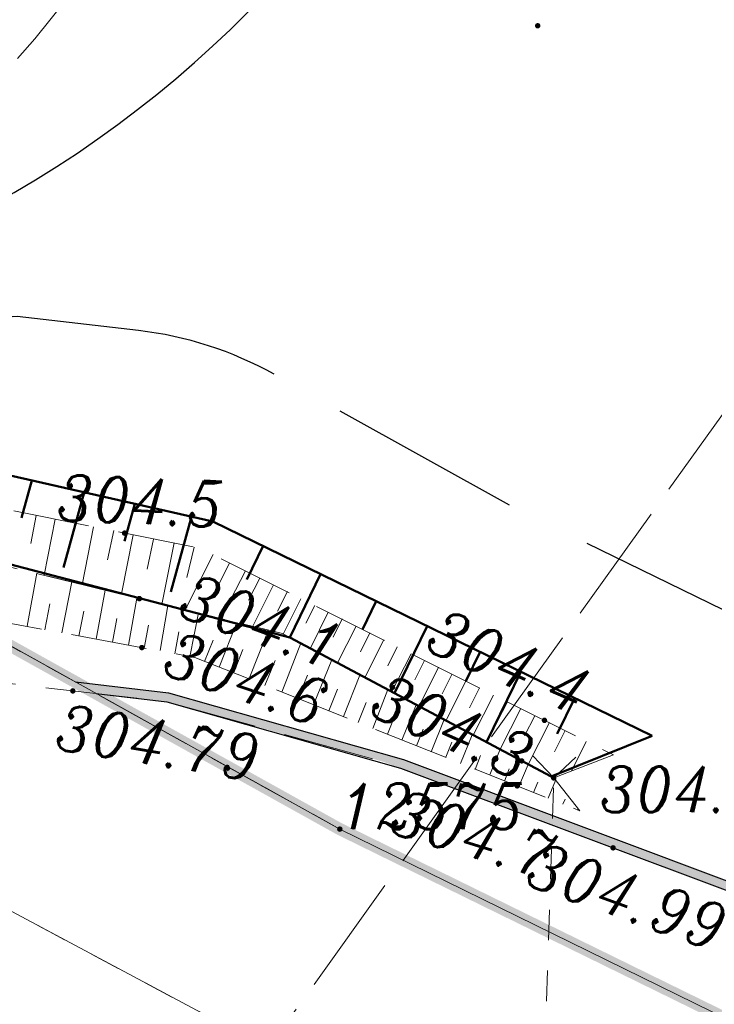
# Model space of a CAD drawing. Extents: x 779 to 3668, y -1329 to 9570.
# Tile 63 of 106: x 2221 to 2233, y -346 to -330. Entities that reach past the tile are written whole.
import ezdxf

# ---------------------------------------------------------------- set-up
doc = ezdxf.new("R2010")
doc.units = 0
for name, pattern in [('0.5_0.5', [1, 0.5, -0.5]), ('1.5_0.5', [2, 1.5, -0.5]), ('CENTER2', [1.125, 0.75, -0.125, 0.125, -0.125]), ('CIĄGłA', [0]), ('DASH', [0.75, 0.5, -0.25]), ('HIDDEN2', [4.762499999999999, 3.175, -1.5875]), ('ib05_500', [1, 0.5, -0.5]), ('mz1.25_0.5', [1.75, 1.25, -0.5]), ('mz2.0_0.5', [2.5, 2, -0.5])]:
    doc.linetypes.add(name, pattern=pattern)
for name, color, linetype, lineweight in [('000 Inne (niezydentyfikowane)', 7, 'Continuous', 0), ('203-punkt graniczny', 7, 'Continuous', 0), ('203-punkt graniczny-Atr103', 7, 'Continuous', 0), ('217-kontur klasyfikacyjny', 7, 'Continuous', 0), ('218-kontur użytku gruntowego', 7, 'Continuous', 0), ('219-działka ewidencyjna', 7, 'Continuous', 0), ('_a_obiekty', 250, 'Continuous', 30), ('AGP1_granica_opracow', 7, 'Continuous', 15), ('AGP1_HATCH', 7, 'Continuous', 5), ('AGP1_KRAWEZNIKI', 7, 'Continuous', 40), ('jezdnia (powierzchnia)', 7, 'Continuous', 0), ('kanał technologiczny (linia)', 7, 'Continuous', 0), ('przepust (linia)', 7, 'Continuous', 0), ('przepust (linia) - symbol', 7, 'Continuous', 0), ('przewód kanalizacyjny - projektowany lub w budowie (linia)-SK - ob. projektowany', 7, 'Continuous', 0), ('RTPW01', 253, 'Continuous', 0), ('RTPW02', 7, 'Continuous', 0), ('skarpa nieumocniona (powierzchnia)', 7, 'Continuous', 0), ('zz-legenda', 7, 'Continuous', 13), ('zz-skarpy', 92, 'Continuous', 50), ('zz-wypełnienie-chodniki', 142, 'Continuous', 5)]:
    doc.layers.add(name, color=color, linetype=linetype, lineweight=lineweight)
doc.styles.add('ARIAL', font='ARIALN.TTF')
doc.styles.get("Standard").update_dxf_attribs({"font": 'arial.ttf'})
doc.styles.add('Style-ITALIC_1250', font='ITALIC_1250.shx')
doc.dimstyles.new('z1do1', dxfattribs={"dimtxt": 0.7, "dimasz": 0.4, "dimexe": 0.5, "dimexo": 0.5, "dimgap": 0.1, "dimtad": 1, "dimrnd": 0.05, "dimzin": 0, "dimdsep": 46, "dimtxsty": 'ARIAL', "dimcen": 0.09, "dimazin": 0, "dimtfac": 1, "dimtofl": 0, "dimtmove": 0, "dimatfit": 3, "dimfxl": 1, "dimtolj": 1, "dimtzin": 0, "dimarcsym": 0})

# ---------------------------------------------------------------- blocks, each defined once
blk = doc.blocks.new('203')
at = {"linetype": 'Continuous', "lineweight": -2, "ltscale": 10}
h = blk.add_hatch(color=0, dxfattribs=at)
edge = h.paths.add_edge_path()
edge.add_arc((0, 0), 0.45, 0, 360)
blk = doc.blocks.new('IB05')
at = {"color": 0, "linetype": 'Continuous', "lineweight": -2, "ltscale": 10}
for q in [(3.54, 3.54), (3.54, -3.54)]:
    blk.add_line((0, 0), q, dxfattribs=at)
blk = doc.blocks.new('RTPW01')
at = {"layer": 'RTPW01', "linetype": 'Continuous', "lineweight": 13, "true_color": 0x939598}
h = blk.add_hatch(color=252, dxfattribs=at)
edge = h.paths.add_edge_path()
edge.add_arc((0, 0), 0.045, 0, 360)
blk = doc.blocks.new('RTPW02')
at = {"layer": 'RTPW02', "linetype": 'Continuous', "lineweight": 13}
h = blk.add_hatch(color=7, dxfattribs=at)
edge = h.paths.add_edge_path()
edge.add_arc((0, 0), 0.045, 0, 360)
blk = doc.blocks.new('PZT MDCP podkład')
at = {"layer": '000 Inne (niezydentyfikowane)', "color": 8, "linetype": 'Continuous', "lineweight": 13, "flags": 128}
for points in [[(2155.536406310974, 30.86646074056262), (2155.446406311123, 30.40646074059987)], [(2155.846406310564, 30.8064607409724), (2155.666406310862, 29.8864607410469)], [(2156.166406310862, 30.73646074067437), (2156.066406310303, 30.27646074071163)], [(2156.476406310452, 30.67646074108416), (2156.286406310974, 29.72646074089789)], [(2156.806406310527, 30.61646074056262), (2156.706406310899, 30.1364607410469)], [(2157.126406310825, 30.54646074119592), (2156.936406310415, 29.57646074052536)], [(2157.456406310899, 30.47646074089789), (2157.35640631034, 29.98646074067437)], [(2157.79640631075, 30.41646074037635), (2157.596406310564, 29.40646074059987)], [(2158.436406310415, 30.22646074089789), (2157.976406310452, 29.31646074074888)], [(2158.126406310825, 30.34646074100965), (2158.006406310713, 29.84646074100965)], [(2158.706406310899, 30.08646074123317), (2158.496406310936, 29.66646074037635)], [(2155.386406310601, 29.04646074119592), (2155.54640631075, 29.91646074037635)], [(2158.966406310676, 29.9564607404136), (2158.566406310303, 29.17646074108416)], [(2155.956406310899, 28.93646074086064), (2156.116406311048, 29.77646074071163)], [(2159.206406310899, 29.83646074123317), (2159.016406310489, 29.47646074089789)], [(2156.516406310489, 28.83646074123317), (2156.666406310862, 29.6364607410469)], [(2159.426406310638, 29.72646074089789), (2159.086406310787, 29.04646074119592)], [(2159.656406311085, 29.61646074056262), (2159.496406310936, 29.29646074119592)], [(2155.676406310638, 28.98646074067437), (2155.756406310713, 29.41646074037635)], [(2157.04640631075, 28.73646074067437), (2157.186406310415, 29.50646074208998)], [(2159.876406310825, 29.49646074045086), (2159.586406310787, 28.91646074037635)], [(2156.23640631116, 28.8864607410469), (2156.316406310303, 29.29646074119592)], [(2157.566406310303, 28.64646074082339), (2157.696406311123, 29.3864607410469)], [(2158.056406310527, 28.54646074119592), (2158.196406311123, 29.26646074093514)], [(2160.10640631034, 29.3864607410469), (2159.956406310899, 29.09646074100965)], [(2160.326406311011, 29.27646074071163), (2160.036406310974, 28.68646074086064)], [(2156.786406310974, 28.78646074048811), (2156.85640631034, 29.17646074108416)], [(2158.536406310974, 28.37646074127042), (2158.826406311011, 29.10646074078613)], [(2160.556406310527, 29.16646074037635), (2160.406406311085, 28.86646074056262)], [(2157.306406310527, 28.68646074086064), (2157.376406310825, 29.06646074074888)], [(2157.806406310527, 28.59646074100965), (2157.876406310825, 28.9564607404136)], [(2159.026406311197, 28.18646074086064), (2159.346406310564, 28.98646074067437)], [(2160.786406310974, 29.04646074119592), (2160.476406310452, 28.44646074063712)], [(2161.006406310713, 28.93646074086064), (2160.85640631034, 28.62646074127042)], [(2158.29640631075, 28.46646074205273), (2158.436406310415, 28.81646074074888)], [(2161.23640631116, 28.82646074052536), (2160.926406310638, 28.2064607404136)], [(2158.776406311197, 28.28646074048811), (2158.926406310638, 28.66646074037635)], [(2159.566406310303, 27.96646074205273), (2159.876406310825, 28.76646074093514)], [(2161.456406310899, 28.7064607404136), (2161.306406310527, 28.39646074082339)], [(2159.286406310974, 28.07646074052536), (2159.456406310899, 28.48646074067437)], [(2160.086406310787, 27.75646074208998), (2160.386406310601, 28.49646074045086)], [(2161.686406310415, 28.59646074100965), (2161.366406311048, 27.96646074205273)], [(2161.906406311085, 28.48646074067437), (2161.746406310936, 28.16646074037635)], [(2162.136406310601, 28.37646074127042), (2161.816406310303, 27.73646074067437)], [(2159.826406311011, 27.85646074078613), (2159.98640631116, 28.24646074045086)], [(2160.576406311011, 27.56646074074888), (2160.846406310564, 28.24646074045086)], [(2162.35640631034, 28.25646074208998), (2162.196406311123, 27.93646074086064)], [(2162.586406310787, 28.14646074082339), (2162.256406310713, 27.49646074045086)], [(2160.336406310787, 27.65646074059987), (2160.476406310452, 28.01646074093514)], [(2161.056406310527, 27.36646074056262), (2161.306406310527, 28.00646074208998)], [(2162.806406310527, 28.03646074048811), (2162.646406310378, 27.7064607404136)], [(2163.036406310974, 27.91646074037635), (2162.706406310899, 27.25646074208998)], [(2163.266406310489, 27.8064607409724), (2163.096406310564, 27.47646074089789)], [(2160.816406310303, 27.46646074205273), (2160.946406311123, 27.79646074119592)], [(2161.536406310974, 27.17646074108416), (2161.766406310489, 27.75646074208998)], [(2163.48640631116, 27.69646074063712), (2163.146406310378, 27.02646074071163)], [(2161.29640631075, 27.27646074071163), (2161.416406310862, 27.57646074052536)], [(2162.016406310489, 26.98646074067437), (2162.226406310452, 27.51646074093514)], [(2163.716406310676, 27.57646074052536), (2163.54640631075, 27.24646074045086)], [(2161.776406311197, 27.08646074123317), (2161.886406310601, 27.35646074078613)], [(2163.956406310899, 27.46646074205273), (2163.60640631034, 26.77646074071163)], [(2164.216406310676, 27.33646074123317), (2164.036406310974, 26.98646074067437)], [(2162.496406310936, 26.79646074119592), (2162.686406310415, 27.26646074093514)], [(2164.556406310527, 27.15646074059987), (2164.316406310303, 26.66646074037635)], [(2162.256406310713, 26.89646074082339), (2162.35640631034, 27.14646074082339)], [(2162.976406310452, 26.60646074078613), (2163.146406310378, 27.02646074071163)], [(2162.73640631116, 26.69646074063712), (2162.826406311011, 26.92646074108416)], [(2163.216406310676, 26.50646074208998), (2163.29640631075, 26.7064607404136)], [(2163.456406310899, 26.41646074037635), (2163.60640631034, 26.77646074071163)], [(2163.936406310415, 26.22646074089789), (2164.056406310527, 26.51646074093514)], [(2163.696406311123, 26.31646074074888), (2163.766406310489, 26.48646074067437)], [(2164.176406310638, 26.12646074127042), (2164.216406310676, 26.2064607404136)], [(2164.416406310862, 26.02646074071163), (2164.426406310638, 26.0564607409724)]]:
    blk.add_lwpolyline(points, dxfattribs=at)
at = {"layer": '217-kontur klasyfikacyjny', "color": 8, "linetype": '1.5_0.5', "lineweight": 13, "flags": 128}
blk.add_lwpolyline([(2153.186406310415, 29.79646074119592), (2160.516406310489, 25.71646074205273)], dxfattribs=at)
at = {"layer": '218-kontur użytku gruntowego', "color": 8, "linetype": '0.5_0.5', "lineweight": 13, "flags": 128}
for points in [[(2160.516406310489, 25.71646074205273), (2153.186406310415, 29.79646074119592)], [(2153.186406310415, 29.79646074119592), (2160.516406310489, 25.71646074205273)], [(2148.506406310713, 27.90646074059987), (2159.526406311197, 22.01646074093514)], [(2159.526406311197, 22.01646074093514), (2148.506406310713, 27.90646074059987)]]:
    blk.add_lwpolyline(points, dxfattribs=at)
at = {"layer": '219-działka ewidencyjna', "color": 8, "linetype": 'Continuous', "lineweight": 13, "flags": 128}
for points in [[(2160.516406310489, 25.71646074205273), (2153.186406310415, 29.79646074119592)], [(2159.526406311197, 22.01646074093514), (2148.506406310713, 27.90646074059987)], [(2173.336406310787, 19.42646074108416), (2160.516406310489, 25.71646074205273)]]:
    blk.add_lwpolyline(points, dxfattribs=at)
at = {"layer": 'jezdnia (powierzchnia)', "color": 8, "linetype": '1.5_0.5', "lineweight": 13, "flags": 128}
blk.add_lwpolyline([(2222.326157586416, 18.11695764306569), (2221.202736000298, 22.08333797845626), (2205.386406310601, 20.09646074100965), (2204.446406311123, 20.59646074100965), (2203.096406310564, 26.22646074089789), (2196.866406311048, 25.28646074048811), (2195.626406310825, 20.02646074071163), (2193.79640631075, 18.82646074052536), (2188.866406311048, 17.98646074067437), (2181.466406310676, 17.5564607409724), (2178.60640631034, 17.87646074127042), (2176.756406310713, 18.4564607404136), (2173.726406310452, 19.86646074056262), (2171.816406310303, 21.16646074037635), (2167.276406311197, 24.5564607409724), (2161.216406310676, 26.82646074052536), (2157.676406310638, 27.8064607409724), (2155.096406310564, 28.10646074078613), (2148.54640631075, 27.61646074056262), (2147.48640631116, 27.65646074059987), (2146.556406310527, 27.97646074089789), (2145.85640631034, 28.60646074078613), (2144.73640631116, 30.36646074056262), (2142.996406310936, 34.69646074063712), (2142.366406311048, 36.39646074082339), (2134.766406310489, 38.98646074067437), (2135.116406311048, 38.06646074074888), (2135.536406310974, 36.91646074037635), (2136.706406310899, 31.2064607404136), (2136.73640631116, 29.67646074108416), (2136.306406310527, 26.97646074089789), (2135.846406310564, 25.41646074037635), (2133.726406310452, 22.48646074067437), (2132.306406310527, 21.32646074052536), (2131.48640631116, 20.7064607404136), (2127.04640631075, 18.56646074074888), (2125.056406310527, 17.66646074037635), (2127.506406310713, 10.91646074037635), (2129.216406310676, 11.49646074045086), (2130.676406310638, 11.48646074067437), (2132.096406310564, 11.14646074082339), (2133.716406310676, 10.47646074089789), (2146.306406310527, 15.7064607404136), (2146.29640631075, 16.14646074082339), (2146.506406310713, 16.78646074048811), (2146.996406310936, 17.56646074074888), (2147.256406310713, 17.8064607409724), (2147.826406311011, 18.18646074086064), (2148.396406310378, 18.40646074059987), (2149.006406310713, 18.51646074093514), (2149.656406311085, 18.53646074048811), (2150.306406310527, 18.40646074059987), (2150.866406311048, 18.18646074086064), (2152.256406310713, 17.27646074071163), (2152.966406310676, 16.61646074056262), (2160.196406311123, 19.5564607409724), (2160.416406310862, 20.02646074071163), (2161.966406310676, 20.22646074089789), (2164.176406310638, 19.73646074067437), (2166.85640631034, 18.8064607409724), (2176.416406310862, 14.62646074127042), (2183.04640631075, 13.98646074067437), (2201.016406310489, 15.82646074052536), (2205.616406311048, 16.27646074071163), (2221.196406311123, 17.98646074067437), (2222.326157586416, 18.11695764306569)], close=True, dxfattribs=at)
at = {"layer": 'przepust (linia)', "color": 8, "linetype": 'ib05_500', "lineweight": 13, "flags": 128}
blk.add_lwpolyline([(2163.776406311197, 18.89646074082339), (2164.026406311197, 26.5564607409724)], dxfattribs=at)
at = {"layer": 'przewód kanalizacyjny - projektowany lub w budowie (linia)-SK - ob. projektowany', "color": 8, "linetype": 'mz2.0_0.5', "lineweight": 13, "flags": 128}
blk.add_lwpolyline([(2145.026406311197, 111.3864607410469), (2145.776406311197, 107.3464607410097), (2148.636406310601, 100.4264607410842), (2154.506406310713, 85.21646074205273), (2156.906406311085, 77.96646074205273), (2160.896406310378, 65.78646074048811), (2162.116406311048, 60.94646074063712), (2165.286406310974, 47.41646074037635), (2168.336406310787, 34.67646074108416), (2158.396406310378, 20.79646074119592), (2150.73640631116, 14.08646074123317), (2148.566406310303, 11.56646074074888), (2149.48640631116, -4.973539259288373)], dxfattribs=at)
at = {"layer": 'skarpa nieumocniona (powierzchnia)', "color": 8, "linetype": 'mz1.25_0.5', "lineweight": 13, "flags": 128}
for points in [[(2164.026406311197, 26.5564607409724), (2165.006406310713, 26.93646074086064), (2158.226406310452, 30.32646074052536), (2151.04640631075, 31.76646074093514), (2146.516406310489, 34.14646074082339), (2143.906406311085, 36.74646074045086), (2143.076406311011, 35.77646074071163), (2147.666406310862, 32.12646074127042), (2152.98640631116, 30.53646074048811), (2159.576406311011, 28.92646074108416), (2164.026406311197, 26.5564607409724)], [(2164.026406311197, 26.5564607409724), (2165.006406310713, 26.93646074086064), (2158.226406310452, 30.32646074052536), (2151.04640631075, 31.76646074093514), (2146.516406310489, 34.14646074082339), (2143.906406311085, 36.74646074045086), (2143.076406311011, 35.77646074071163), (2147.666406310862, 32.12646074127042), (2152.98640631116, 30.53646074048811), (2159.576406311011, 28.92646074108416), (2164.026406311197, 26.5564607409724)], [(2143.076406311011, 35.77646074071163), (2142.996406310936, 34.69646074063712), (2144.916406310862, 32.85646074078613), (2150.426406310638, 29.9564607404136), (2158.136406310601, 28.53646074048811), (2164.456406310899, 26.01646074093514), (2164.026406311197, 26.5564607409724), (2159.576406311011, 28.92646074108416), (2152.98640631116, 30.53646074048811), (2147.666406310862, 32.12646074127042), (2143.076406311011, 35.77646074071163)], [(2143.076406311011, 35.77646074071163), (2142.996406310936, 34.69646074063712), (2144.916406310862, 32.85646074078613), (2150.426406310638, 29.9564607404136), (2158.136406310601, 28.53646074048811), (2164.456406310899, 26.01646074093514), (2164.026406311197, 26.5564607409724), (2159.576406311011, 28.92646074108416), (2152.98640631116, 30.53646074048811), (2147.666406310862, 32.12646074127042), (2143.076406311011, 35.77646074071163)]]:
    blk.add_lwpolyline(points, close=True, dxfattribs=at)
at = {"layer": '203-punkt graniczny', "color": 8, "linetype": 'Continuous', "lineweight": 13, "xscale": 0.1, "yscale": 0.1, "zscale": 0.1}
blk.add_blockref('203', (2160.516406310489, 25.71646074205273), dxfattribs=at)
at = {"layer": 'przepust (linia) - symbol', "color": 8, "linetype": 'Continuous', "lineweight": 13, "xscale": 0.1000000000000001, "yscale": 0.1000000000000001, "zscale": 0.1000000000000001, "rotation": 88.13099999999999}
blk.add_blockref('IB05', (2164.026406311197, 26.5564607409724), dxfattribs=at)
at = {"layer": 'RTPW01', "color": 8, "linetype": 'Continuous', "lineweight": 13}
for p in [(2163.763406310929, 38.90346074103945), (2156.984480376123, 30.57553781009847), (2157.22670003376, 29.50051644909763), (2157.267090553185, 28.69656818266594), (2163.874465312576, 27.50243123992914), (2163.499951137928, 26.83684248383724), (2163.427453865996, 26.42673925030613)]:
    blk.add_blockref('RTPW01', p, dxfattribs=at)
at = {"layer": 'RTPW02', "color": 8, "linetype": 'Continuous', "lineweight": 13}
for p in [(2156.135354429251, 27.98546030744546), (2164.026406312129, 26.5564607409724), (2165.000052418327, 25.40915436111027)]:
    blk.add_blockref('RTPW02', p, dxfattribs=at)
at = {"layer": '203-punkt graniczny-Atr103', "color": 8, "lineweight": 13, "insert": (2160.516406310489, 25.71646074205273), "char_height": 0.75, "attachment_point": 7, "line_spacing_factor": 0.6}
blk.add_mtext('\\FITALIC_1250;\\H1x;\\W0.9;12575', dxfattribs=at)
blk.add_mtext('\\FITALIC_1250;\\H1x;\\W0.9;12575', dxfattribs=at)
at = {"layer": 'RTPW01', "color": 8, "linetype": 'Continuous', "lineweight": 13, "style": 'Style-ITALIC_1250'}
for s, height, rotation, width, p in [('304.5', 0.7499999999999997, 357.4710186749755, 0.9000000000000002, (2155.859980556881, 30.78862883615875)), ('304.1', 0.7499999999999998, 340.2780189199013, 0.9, (2157.821508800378, 29.2314663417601)), ('304.4', 0.75, 336.2564804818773, 0.9, (2161.881319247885, 28.67602728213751)), ('304.6', 0.75, 341.0658874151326, 0.9, (2157.56786652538, 28.27907696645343)), ('304.3', 0.7499999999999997, 336.1779294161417, 0.8999999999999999, (2160.961472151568, 27.60871580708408)), ('304.7', 0.7499999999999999, 343.0828159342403, 0.9, (2161.289662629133, 25.67369000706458))]:
    blk.add_text(s, height=height, rotation=rotation, dxfattribs=dict(at, width=width)).set_placement(p)
at = {"layer": 'RTPW02', "color": 8, "linetype": 'Continuous', "lineweight": 13, "style": 'Style-ITALIC_1250'}
for s, rotation, width, p in [('304.79', 350.784587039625, 0.9, (2155.815949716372, 27.0366671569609)), ('304.99', 340.6168766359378, 0.9000000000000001, (2163.520843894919, 24.81759345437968))]:
    blk.add_text(s, height=0.7499999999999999, rotation=rotation, dxfattribs=dict(at, width=width)).set_placement(p)
at = {"layer": 'RTPW02', "color": 8, "linetype": 'Continuous', "lineweight": 13, "style": 'Style-ITALIC_1250', "width": 0.9}
blk.add_text('304.22', height=0.75, dxfattribs=at).set_placement((2164.777543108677, 25.99451195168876))
blk = doc.blocks.new('*D1502')
at = {"layer": 'Defpoints', "color": 0, "transparency": 16777216}
for p in [(2227.473318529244, -313.8275237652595), (2211.770296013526, -316.8959246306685), (2225.193654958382, -329.7856040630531), (2216.903983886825, -332.0499752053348)]:
    blk.add_point(p, dxfattribs=at)
at = {"layer": 'zz-legenda', "color": 0, "lineweight": -2, "transparency": 16777216}
for p, q in [((2227.96403798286, -313.731636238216), (2230.525548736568, -313.2311120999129)), ((2217.064411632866, -332.5235392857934), (2217.901829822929, -334.9955005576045))]:
    blk.add_line(p, q, dxfattribs=at)
blk.add_arc((2211.770296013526, -316.8959246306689), 18.60995435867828, 289.9462012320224, 9.82486055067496, dxfattribs=at)
at = {"layer": 'zz-legenda', "color": 0, "transparency": 16777216}
for points in [[(2230.041753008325, -313.732458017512), (2230.172878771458, -313.7082958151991), (2230.034829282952, -313.3269996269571)], [(2218.140919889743, -334.4524385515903), (2218.096784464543, -334.3266218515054), (2217.741402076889, -334.5219364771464)]]:
    blk.add_solid(points, dxfattribs=at)
at = {"layer": 'zz-legenda', "color": 0, "transparency": 16777216, "insert": (2228.264030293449, -326.4625736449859), "char_height": 0.7, "attachment_point": 5, "rotation": 239.88553089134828, "style": 'ARIAL'}
blk.add_mtext('\\A1;82.34°', dxfattribs=at)

msp = doc.modelspace()

# ---------------------------------------------------------------- hatches: boundary and pattern name
at = {"layer": 'AGP1_HATCH', "true_color": 0x636466, "transparency": 33554477}
h = msp.add_hatch(color=251, dxfattribs=at)
h.dxf.hatch_style = 1
edge = h.paths.add_edge_path()
edge.add_line((2223.664309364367, -341.1924829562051), (2222.135619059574, -341.0147282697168))
edge.add_line((2222.135619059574, -341.0147282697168), (2222.478561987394, -341.2056160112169))
edge.add_line((2222.478561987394, -341.2056160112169), (2223.634967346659, -341.340081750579))
edge.add_line((2223.634967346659, -341.340081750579), (2227.174967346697, -342.320081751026))
edge.add_line((2227.174967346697, -342.320081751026), (2228.066135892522, -342.6539023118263))
edge.add_arc((2210.928610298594, -318.0306365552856), 29.99999999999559, 304.8374976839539, 305.1849197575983)
edge.add_line((2228.21512701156, -342.549534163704), (2227.521241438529, -342.2896133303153))
edge.add_line((2227.521241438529, -342.2896133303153), (2223.664309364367, -341.1924829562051))
h.paths.add_polyline_path([(2229.964898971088, -343.2049767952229), (2229.959734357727, -343.3632205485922), (2233.234967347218, -344.590081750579), (2235.610387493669, -346.3637985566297), (2235.901248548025, -346.3937802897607), (2233.30759322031, -344.4571081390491)])
h.paths.add_polyline_path([(2228.446811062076, -342.636320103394), (2228.35636416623, -342.7626181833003), (2229.959734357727, -343.3632205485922), (2229.964898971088, -343.2049767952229)])
edge = h.paths.add_edge_path()
edge.add_line((2228.446811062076, -342.636320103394), (2228.21512701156, -342.549534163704))
edge.add_arc((2210.928610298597, -318.0306365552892), 29.9999999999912, 304.8374976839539, 305.1849197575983, ccw=False)
edge.add_line((2228.066135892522, -342.6539023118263), (2228.35636416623, -342.7626181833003))
edge.add_line((2228.35636416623, -342.7626181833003), (2228.446811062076, -342.636320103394))
h.paths.add_polyline_path([(2235.901248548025, -346.3937802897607), (2235.610387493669, -346.3637985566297), (2237.774967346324, -347.980081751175), (2239.092621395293, -348.8769143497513), (2239.04057596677, -348.660043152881), (2237.86208178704, -347.8579266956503)])
h.paths.add_polyline_path([(2228.59192670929, -342.8508569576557), (2229.606519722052, -343.2309107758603), (2228.567044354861, -342.6813579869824), (2228.254054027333, -342.7242940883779)], flags=17)
h.paths.add_polyline_path([(2228.59192670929, -342.8508569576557), (2229.606519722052, -343.2309107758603), (2228.567044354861, -342.6813579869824), (2228.254054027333, -342.7242940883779)], flags=17)
at = {"layer": 'zz-wypełnienie-chodniki'}
h = msp.add_hatch(dxfattribs=at)
h.set_pattern_fill('ANSI37', color=256, scale=0.1, style=0)
h.set_pattern_definition([(45, (0, 0), (-0.2245064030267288, 0.2245064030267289), []), (135, (0, 0), (-0.2245064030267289, -0.2245064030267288), [])])
edge = h.paths.add_edge_path()
edge.add_arc((2213.798152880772, -338.8711046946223), 2.632842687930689, 240.83171109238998, 270.2906532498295, ccw=False)
edge.add_arc((2214.307711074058, -338.3123928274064), 3.37347240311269, 200.4116660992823, 237.8982900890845, ccw=False)
edge.add_arc((2368.544108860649, -287.685559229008), 165.7037624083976, 197.7806309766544, 198.2175828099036, ccw=False)
edge.add_arc((2214.562165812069, -337.0583290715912), 4.000000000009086, 112.30075385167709, 197.8898825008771, ccw=False)
edge.add_line((2213.044292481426, -333.357510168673), (2216.905159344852, -332.0495769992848))
edge.add_arc((2211.040775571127, -315.8113433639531), 17.26473946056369, 289.8570159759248, 321.7647974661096)
edge.add_arc((2212.625452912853, -317.0850901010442), 15.23171446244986, 321.8391110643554, 367.1869803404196)
edge.add_line((2227.737494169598, -315.1794840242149), (2223.087990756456, -291.3849213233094))
edge.add_line((2223.087990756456, -291.3849213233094), (2221.237886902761, -285.3230589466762))
edge.add_line((2221.237886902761, -285.3230589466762), (2217.650174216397, -275.2927567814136))
edge.add_line((2217.650174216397, -275.2927567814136), (2210.523554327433, -257.2172198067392))
edge.add_line((2210.523554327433, -257.2172198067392), (2206.575240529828, -247.2029503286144))
edge.add_line((2206.575240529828, -247.2029503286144), (2206.241761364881, -246.3571335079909))
edge.add_arc((2201.589566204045, -248.1923033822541), 5.001076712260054, 21.52794352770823, 100.541275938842)
edge.add_line((2200.674650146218, -243.275627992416), (2200.541612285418, -243.3004086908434))
edge.add_line((2200.541612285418, -243.3004086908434), (2178.546908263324, -247.3973185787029))
edge.add_line((2178.546908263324, -247.3973185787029), (2187.812637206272, -297.1416013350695))
edge.add_line((2187.812637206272, -297.1416013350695), (2191.515679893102, -296.4518429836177))
edge.add_arc((2191.647852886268, -297.6476642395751), 1.203103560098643, -19.96193769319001, 96.30724697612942, ccw=False)
edge.add_arc((2192.308942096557, -297.8870733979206), 0.4999999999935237, 317.2270974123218, 339.9615464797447, ccw=False)
edge.add_arc((2197.626382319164, -302.8064078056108), 6.743964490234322, 137.2270973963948, 184.4631622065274)
edge.add_line((2190.902868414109, -303.3312104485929), (2191.261298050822, -305.6470830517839))
edge.add_line((2191.261298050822, -305.6470830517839), (2192.318950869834, -311.3577512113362))
edge.add_line((2192.318950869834, -311.3577512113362), (2193.162126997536, -315.9018189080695))
edge.add_line((2193.162126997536, -315.9018189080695), (2195.317900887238, -325.8369132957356))
edge.add_arc((2210.400793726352, -321.9094821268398), 15.58583882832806, 194.5951329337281, 204.2785181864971)
edge.add_arc((2203.597853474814, -324.8461195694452), 8.177987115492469, 205.1211640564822, 225.4637220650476)
edge.add_line((2197.862134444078, -330.675442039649), (2200.293390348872, -333.0918171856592))
edge.add_arc((2194.587794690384, -338.2653090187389), 7.70187247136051, 27.114490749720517, 42.19985456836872, ccw=False)
edge.add_line((2201.44321261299, -334.7550263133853), (2202.534785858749, -337.3047515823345))
edge.add_arc((2196.294933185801, -339.1341975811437), 6.502509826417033, -2.9609049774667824, 16.340470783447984, ccw=False)
edge.add_arc((2184.658865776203, -337.3537236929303), 18.25300297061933, 344.7003824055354, 353.34182273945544, ccw=False)
edge.add_line((2202.264967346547, -342.1700817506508), (2201.97496734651, -343.2200817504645))
edge.add_arc((2192.412753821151, -339.7061430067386), 10.18742818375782, 310.1754082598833, 339.82254230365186, ccw=False)
edge.add_line((2198.984967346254, -347.4900817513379), (2198.506741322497, -347.6819364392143))
edge.add_arc((2192.412753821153, -339.7061430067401), 10.03742818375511, 307.3820107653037, 339.7887873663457)
edge.add_arc((2172.677213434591, -334.532127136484), 30.40870538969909, 343.4897296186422, 347.8328201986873)
edge.add_arc((2184.653610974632, -337.3529042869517), 18.10831725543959, 348.5707290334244, 353.3645147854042)
edge.add_arc((2196.211605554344, -339.143093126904), 6.436124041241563, 357.3081371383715, 376.048817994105)
edge.add_line((2202.396891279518, -337.3637861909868), (2201.307357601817, -334.8188249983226))
edge.add_arc((2198.580633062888, -335.5044598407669), 2.811604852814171, 14.11440779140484, 55.20945348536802)
edge.add_line((2200.18487314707, -333.1954480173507), (2197.756660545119, -330.7820975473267))
edge.add_arc((2203.597853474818, -324.846119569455), 8.327987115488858, 205.1135589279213, 225.461118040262, ccw=False)
edge.add_arc((2210.400793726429, -321.9094821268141), 15.73583882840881, 194.5838918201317, 204.2825258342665, ccw=False)
edge.add_line((2195.171963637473, -325.8717236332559), (2193.015057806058, -315.9314125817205))
edge.add_line((2193.015057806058, -315.9314125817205), (2192.139354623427, -311.2391560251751))
edge.add_line((2192.139354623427, -311.2391560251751), (2189.468661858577, -311.7364003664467))
edge.add_line((2189.468661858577, -311.7364003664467), (2188.434282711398, -306.334377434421))
edge.add_line((2188.434282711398, -306.334377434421), (2191.142475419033, -305.8299800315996))
edge.add_line((2191.142475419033, -305.8299800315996), (2190.753769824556, -303.3485737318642))
edge.add_arc((2197.62638231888, -302.8064078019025), 6.893964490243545, 137.4766232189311, 184.5106019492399, ccw=False)
edge.add_arc((2192.177018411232, -297.8088940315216), 0.5000000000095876, 317.4766233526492, 342.9050172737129)
edge.add_arc((2191.651318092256, -297.6472178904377), 1.049999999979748, 342.9050174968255, 381.5320247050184)
edge.add_line((2192.628041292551, -297.2618456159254), (2185.88205571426, -298.5184068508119))
edge.add_line((2185.88205571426, -298.5184068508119), (2183.72506395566, -286.9376839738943))
edge.add_line((2183.72506395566, -286.9376839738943), (2184.855544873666, -286.7271130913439))
edge.add_line((2184.855544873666, -286.7271130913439), (2177.536339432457, -247.4331472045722))
edge.add_line((2177.536339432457, -247.4331472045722), (2178.519430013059, -247.2500290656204))
edge.add_line((2178.519430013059, -247.2500290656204), (2200.529099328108, -243.1501589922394))
edge.add_line((2200.529099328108, -243.1501589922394), (2200.64897745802, -243.1275829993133))
edge.add_arc((2201.589816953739, -248.191455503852), 5.150532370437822, 21.519896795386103, 100.52522516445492, ccw=False)
edge.add_line((2206.381306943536, -246.3021150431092), (2206.710303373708, -247.1365621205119))
edge.add_line((2206.710303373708, -247.1365621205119), (2210.670374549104, -257.180652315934))
edge.add_line((2210.670374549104, -257.180652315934), (2214.425768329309, -266.705627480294))
edge.add_line((2214.425768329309, -266.705627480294), (2215.039774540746, -266.463544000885))
edge.add_line((2215.039774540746, -266.463544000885), (2215.648720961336, -268.0077775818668))
edge.add_line((2215.648720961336, -268.0077775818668), (2215.034630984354, -268.2498940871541))
edge.add_line((2215.034630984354, -268.2498940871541), (2217.789719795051, -275.2377383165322))
edge.add_line((2217.789719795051, -275.2377383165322), (2221.381354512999, -285.2792765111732))
edge.add_line((2221.381354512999, -285.2792765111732), (2223.235207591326, -291.3561603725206))
edge.add_line((2223.235207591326, -291.3561603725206), (2227.886315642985, -315.1607178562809))
edge.add_arc((2212.625452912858, -317.0850901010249), 15.38171446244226, -38.161251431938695, 7.186980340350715, ccw=False)
edge.add_arc((2211.040775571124, -315.8113433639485), 17.41473946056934, 289.8520854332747, 321.76511738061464, ccw=False)
edge.add_line((2216.954700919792, -332.1911674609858), (2213.092420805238, -333.4995793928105))
edge.add_arc((2214.528808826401, -337.0426452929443), 3.823156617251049, 112.0680378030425, 198.2671306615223)
edge.add_line((2210.898318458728, -338.2410050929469), (2211.28663729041, -339.4366203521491))
edge.add_arc((2213.748107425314, -338.6216407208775), 2.592880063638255, 198.3194318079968, 219.5311920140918)
edge.add_arc((2213.798153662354, -338.8711088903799), 2.48284268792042, 214.3488660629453, 282.14863913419)
edge.add_line((2214.320664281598, -341.2983481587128), (2213.811508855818, -341.50391350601))

# ---------------------------------------------------------------- linework, layer by layer
at = {"color": 3, "linetype": 'HIDDEN2', "lineweight": 30}
msp.add_lwpolyline([(2241.937836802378, -344.3335020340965), (2229.257320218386, -338.1119381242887), (2225.396669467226, -335.9630356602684, 0.09835274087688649), (2223.171567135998, -335.2457717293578), (2221.178786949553, -335.0140531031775), (2214.393942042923, -335.5216216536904), (2214.03776296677, -335.5081809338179, 0.1057541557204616), (2211.565206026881, -335.9402705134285), (2196.744809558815, -341.9239576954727), (2193.404320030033, -343.2640950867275), (2185.51074479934, -346.2890053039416), (2183.967893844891, -340.0015976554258), (2181.820113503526, -330.1943814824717), (2177.872444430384, -310.9631674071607)], format="xyb", dxfattribs=at)
at = {"color": 18, "linetype": 'CIĄGłA', "lineweight": 30, "true_color": 0x000000}
for points in [[(2222.135619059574, -341.0147282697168), (2223.664309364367, -341.1924829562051), (2227.521241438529, -342.2896133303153), (2233.30759322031, -344.4571081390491), (2237.86208178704, -347.8579266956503), (2239.177021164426, -348.752911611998)], [(2222.478561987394, -341.2056160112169), (2223.634967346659, -341.340081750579), (2227.468623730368, -342.4300817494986), (2233.234967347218, -344.590081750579), (2237.774967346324, -347.980081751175), (2239.092621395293, -348.8769143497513)]]:
    msp.add_lwpolyline(points, dxfattribs=at)
at = {"layer": '_a_obiekty', "color": 251, "linetype": 'DASH', "lineweight": 5, "ltscale": 3, "true_color": 0x636466, "elevation": 2.493476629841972e-09}
msp.add_lwpolyline([(2167.885394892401, -314.0297880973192), (2168.395531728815, -316.7746862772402, 0.414213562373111), (2203.372089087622, -340.7880249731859), (2203.961988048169, -340.6783927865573, 0.4142135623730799), (2227.975326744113, -305.7018354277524), (2227.465189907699, -302.9569372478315, 0.414213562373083), (2192.488632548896, -278.9435985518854), (2191.898733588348, -279.0532307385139, 0.4142135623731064)], format="xyb", close=True, dxfattribs=at)
at = {"layer": 'AGP1_granica_opracow', "color": 5, "linetype": 'CENTER2', "lineweight": 9, "ltscale": 5, "const_width": 0.2}
msp.add_lwpolyline([(2166.544967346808, -265.8800817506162), (2169.934967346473, -283.3600817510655), (2178.194967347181, -325.9300817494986), (2182.564967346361, -325.840081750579), (2182.574967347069, -329.0300817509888), (2179.044967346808, -329.1100817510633), (2179.734967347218, -331.250081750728), (2185.554967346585, -348.2400817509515), (2190.114967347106, -350.9500817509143), (2195.594967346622, -348.8500817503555), (2198.984967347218, -347.4900817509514), (2219.144967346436, -339.3500817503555), (2226.47496734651, -343.4300817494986), (2239.294967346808, -349.7200817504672), (2233.604967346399, -326.0100817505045), (2228.174967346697, -303.9000817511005), (2222.494967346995, -286.1300817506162), (2217.354967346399, -271.820081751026)], dxfattribs=at)
at = {"layer": 'AGP1_KRAWEZNIKI'}
msp.add_arc((2211.770296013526, -316.8959246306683), 16, 288.7146693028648, 11.05639247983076, dxfattribs=at)
at = {"layer": 'zz-skarpy'}
for p, q in [((2217.219680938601, -336.75577561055), (2224.393515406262, -338.381053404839)), ((2221.249229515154, -338.3208006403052), (2221.419370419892, -337.7064374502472)), ((2221.939739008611, -339.1333969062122), (2222.280059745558, -337.902236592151)), ((2216.804967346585, -337.9700817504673), (2225.652101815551, -340.2824657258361)), ((2222.941518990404, -338.7041995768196), (2223.111659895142, -338.0898363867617)), ((2223.700714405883, -339.5323570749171), (2224.041035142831, -338.3011967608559)), ((2224.393515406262, -338.381053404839), (2231.601665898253, -341.8979761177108)), ((2224.946964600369, -339.3328800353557), (2225.215654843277, -338.7821827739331)), ((2225.652101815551, -340.2824657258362), (2226.159432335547, -339.2426604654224)), ((2226.846158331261, -340.1506772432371), (2227.071956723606, -339.6878894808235)), ((2227.371161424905, -341.198009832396), (2227.908757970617, -340.0961724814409)), ((2225.652101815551, -340.2824657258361), (2229.942095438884, -342.5672488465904)), ((2228.544967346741, -341.0000817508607), (2228.778860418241, -340.5207034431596)), ((2228.883286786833, -342.0033440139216), (2229.447506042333, -340.8469417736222)), ((2230.043564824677, -341.8636942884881), (2230.329648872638, -341.2773473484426)), ((2231.601665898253, -341.8979761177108), (2229.942095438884, -342.5672488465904))]:
    msp.add_line(p, q, dxfattribs=at)

# ---------------------------------------------------------------- block references
at = {"layer": 'kanał technologiczny (linia)', "color": 18, "linetype": 'CIĄGłA', "lineweight": 5, "true_color": 0x000000}
msp.add_blockref('PZT MDCP podkład', (65.95856103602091, -369.1465424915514), dxfattribs=at)

# ---------------------------------------------------------------- dimensions: what is measured, and where the dimension line sits
at = {"layer": 'zz-legenda'}
dim = msp.add_angular_dim_3p(base=(2225.193654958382, -329.7856040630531), center=(2211.770296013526, -316.8959246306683), p1=(2216.903983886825, -332.0499752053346), p2=(2227.473318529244, -313.8275237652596), dimstyle='z1do1', dxfattribs=at)
dim.commit()
dim.dimension.update_dxf_attribs({"geometry": '*D1502', "text_midpoint": (2228.264030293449, -326.462573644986)})

doc.saveas('drawing.dxf')
